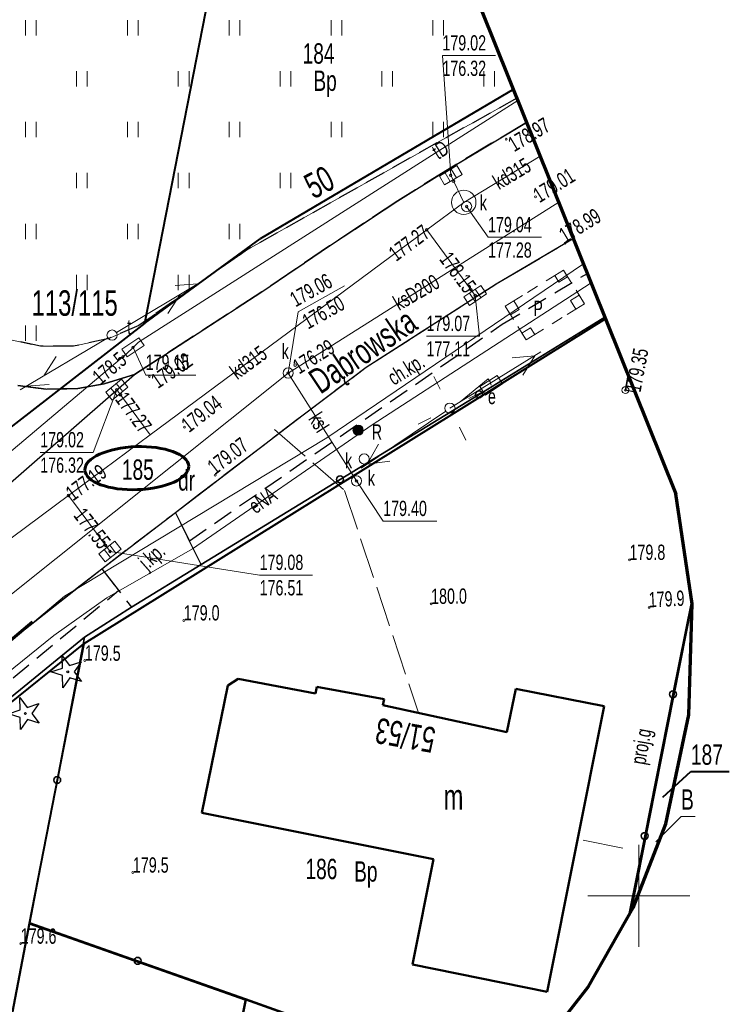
# Model space of a CAD drawing. Header units: metres. Extents: x 7429064 to 7431133, y 5709479 to 5714472.
# Tile 164 of 176: x 7429870 to 7429904, y 5710145 to 5710193. Entities that reach past the tile are written whole.
import ezdxf
from ezdxf.enums import TextEntityAlignment as Align

# ---------------------------------------------------------------- set-up
doc = ezdxf.new("R2010")
doc.units = ezdxf.units.M
for name, pattern in [('1', [0]), ('2_1', [0]), ('2_KTCR02', [1.5, 1, -0.5]), ('2_KTJZ01', [2, 1.5, -0.5]), ('2_KTKR01', [0]), ('2_PTTU', [1.5, 1, -0.5]), ('3_1', [0]), ('3_14', [1, -1]), ('3_EGBU_A', [0]), ('3_KTCR02', [1.5, 1, -0.5]), ('3_KTJZ01', [2, 1.5, -0.5]), ('3_KTKR01', [0]), ('3_PTTU', [1.5, 1, -0.5]), ('4_SUBP02_05', [0]), ('4_SUPE_01', [0]), ('4_SUPG_P_01', [2.5, 2, -0.5]), ('4_SUPK_01', [0]), ('4_SUPK_P_01', [2.5, 2, -0.5]), ('4_SUPT_01', [0]), ('4_SUPW_01', [0]), ('7_1', [0]), ('7_SUBP02_05', [0]), ('7_SUPB_P_01', [2.5, 2, -0.5]), ('7_SUPE_01', [0]), ('7_SUPG_P_01', [2.5, 2, -0.5]), ('7_SUPK_01', [0]), ('7_SUPK_P_01', [2.5, 2, -0.5]), ('7_SUPT_01', [0]), ('7_SUPW_01', [0]), ('ACAD_ISO03W100', [30, 12, -18])]:
    doc.linetypes.add(name, pattern=pattern)
doc.layers.add('_1_Mapa', color=7, linetype='Continuous')
doc.layers.add('_Brudnopis', color=22, linetype='Continuous', lineweight=50, plot=False)
for name, color, linetype, lineweight in [('BUIB_E_T_3', 252, 'Continuous', 15), ('BUIB_E_T_5', 252, 'Continuous', 15), ('BUIB_L_9', 252, 'Continuous', 18), ('BUIB_T_1', 252, 'Continuous', 18), ('DZIAŁKI_ZRID', 5, 'ACAD_ISO03W100', 60), ('EADTD_T_0', 252, 'Continuous', 25), ('EGBB_E_T_0', 252, 'Continuous', 20), ('EGBB_L_0', 252, '3_EGBU_A', 50), ('KRZYZE_L_0', 252, '1', 18), ('KTCR_E_T_1', 252, 'Continuous', 15), ('KTCR_L_1', 252, '2_KTCR02', 30), ('KTJZ_E_T_0', 252, 'Continuous', 15), ('KTJZ_L_0', 252, '2_KTJZ01', 30), ('KTKR_L_0', 252, '2_KTKR01', 30), ('KTOK_L_1', 252, '2_1', 18), ('KTOK_L_4', 252, 'Continuous', 35), ('KTUL_E_T_0', 252, 'Continuous', 25), ('OBOP_T_0', 82, 'Continuous', 30), ('PTTU_L_2', 252, '2_PTTU', 18), ('RTPW_T_0', 252, 'Continuous', 15), ('RTPW_T_1', 252, 'Continuous', 15), ('SUBK_L_0', 252, '4_SUBP02_05', 18), ('SUPE_E_T_3', 252, 'Continuous', 15), ('SUPE_L_3', 252, '4_SUPE_01', 18), ('SUPK_E_T_0', 252, 'Continuous', 15), ('SUPK_E_T_4', 252, 'Continuous', 15), ('SUPK_L_0', 252, '4_SUPK_01', 18), ('SUPK_L_4', 252, '4_SUPK_01', 18), ('SUPP_E_T_3', 252, 'Continuous', 15), ('SUPP_L_3', 252, '4_SUPG_P_01', 18), ('SUPP_L_4', 252, '4_SUPK_P_01', 18), ('SUPT_E_T_0', 252, 'Continuous', 15), ('SUPT_L_0', 252, '4_SUPT_01', 18), ('SUPW_L_0', 252, '4_SUPW_01', 18), ('SUSM_T_0', 252, 'Continuous', 18), ('SUSM_T_3', 252, 'Continuous', 18), ('SUTK_T_0', 252, 'Continuous', 18), ('SUTT_T_0', 252, 'Continuous', 18), ('SUUE_E_T_2', 252, 'Continuous', 15), ('SUUE_T_3', 252, 'Continuous', 18), ('SUUK_E_T_3', 252, 'Continuous', 15), ('SUUK_E_T_9', 252, 'Continuous', 15), ('SUUK_T_0', 252, 'Continuous', 18), ('SUUK_T_2', 252, 'Continuous', 18), ('SUUK_T_4', 252, 'Continuous', 18), ('SUUT_E_T_9', 252, 'Continuous', 15), ('SUUT_T_1', 252, 'Continuous', 18), ('zakres', 252, 'Continuous', 70)]:
    doc.layers.add(name, color=color, linetype=linetype, lineweight=lineweight)
for name, color, linetype, lineweight, true_color in [('DZIALKA_L_0', 7, '1', 40, 0x008000), ('DZIALKA_T_0', 7, 'Continuous', 40, 0x008000), ('UZYTKI_T_0', 7, 'Continuous', 18, 0x008000)]:
    doc.layers.add(name, color=color, linetype=linetype, lineweight=lineweight, true_color=true_color)

# ---------------------------------------------------------------- blocks, each defined once
blk = doc.blocks.new('3_BUIB07_01')
at = {"linetype": 'Continuous'}
for radius in [0.25, 0.225, 0.2, 0.2, 0.175, 0.175, 0.15, 0.15, 0.125, 0.125, 0.1, 0.1, 0.075, 0.075, 0.05, 0.05, 0.025, 0.025, 0.00715, 0.00715]:
    blk.add_circle((0, 0), radius, dxfattribs=at)
blk = doc.blocks.new('3_OBOP01_01')
at = {"linetype": 'Continuous'}
for p, q in [((-0.3012, 0.09375), (-0.4937, 0.6621)), ((-0.4937, 0.6621), (-0.0039, 0.31545)), ((-0.0039, 0.31545), (0.4771, 0.67415)), ((0.4771, 0.67415), (0.2988, 0.1012)), ((-0.78225, -0.26495), (-0.3012, 0.09375)), ((0.2988, 0.1012), (0.7886, -0.24545)), ((-0.18225, -0.2575), (-0.78225, -0.26495)), ((0.01025, -0.82585), (-0.18225, -0.2575)), ((0.1886, -0.2529), (0.01025, -0.82585)), ((0.7886, -0.24545), (0.1886, -0.2529))]:
    blk.add_line(p, q, dxfattribs=at)
blk.add_circle((0, 0), 0.045, dxfattribs=at)
blk = doc.blocks.new('3_PTTU04')
at = {"linetype": 'Continuous'}
for p, q in [((-0.2625, -0.375), (-0.2625, 0.375)), ((0.2625, -0.375), (0.2625, 0.375))]:
    blk.add_line(p, q, dxfattribs=at)
blk = doc.blocks.new('3_RTPW02')
at = {"linetype": 'Continuous'}
blk.add_circle((0, 0), 0.045, dxfattribs=at)
blk = doc.blocks.new('3_RTPW01')
at = {"linetype": 'Continuous'}
blk.add_circle((0, 0), 0.045, dxfattribs=at)
blk = doc.blocks.new('7_SUSM04_01')
at = {"linetype": 'Continuous'}
blk.add_circle((0, 0), 0.25, dxfattribs=at)
blk = doc.blocks.new('7_SUSM01_01')
at = {"linetype": 'Continuous'}
for p, q in [((-0.742, 0.742), (-1.237, 1.237)), ((0.742, 0.742), (1.237, 1.237)), ((-0.742, -0.742), (-1.237, -1.237)), ((0.742, -0.742), (1.237, -1.237))]:
    blk.add_line(p, q, dxfattribs=at)
blk = doc.blocks.new('7_SUPS01_05')
at = {"linetype": 'Continuous'}
blk.add_circle((0, 0), 0.0625, dxfattribs=at)
blk = doc.blocks.new('7_SUPS01_07')
at = {"linetype": 'Continuous'}
blk.add_circle((0, 0), 0.0625, dxfattribs=at)
blk = doc.blocks.new('7_SUUS18_01')
at = {"linetype": 'Continuous'}
for p, q in [((0.5, 0.25), (-0.5, 0.25)), ((-0.5, 0.25), (-0.5, -0.25)), ((0.5, -0.25), (0.5, 0.25)), ((-0.5, -0.25), (0.5, -0.25))]:
    blk.add_line(p, q, dxfattribs=at)
blk = doc.blocks.new('7_SUUS15_05')
at = {"linetype": 'Continuous'}
blk.add_circle((0, 0), 0.25, dxfattribs=at)
blk = doc.blocks.new('7_SUUS22_01')
at = {"linetype": 'Continuous'}
blk.add_circle((0, 0), 0.25, dxfattribs=at)
blk = doc.blocks.new('7_SUUS05')
at = {"linetype": 'Continuous'}
for p, q in [((-0.5, -0.25), (-0.5, 0.25)), ((-0.5, 0.25), (0.5, 0.25)), ((-0.175, 0.25), (-0.175, -0.25)), ((0.175, 0.25), (0.175, -0.25)), ((0.5, 0.25), (0.5, -0.25)), ((0.5, -0.25), (-0.5, -0.25))]:
    blk.add_line(p, q, dxfattribs=at)
blk = doc.blocks.new('7_SUUS15_07B')
at = {"linetype": 'Continuous'}
for p, q in [((0.5, 0.233), (-0.5, 0.233)), ((-0.5, 0.233), (-0.5, -0.233)), ((0.5, -0.233), (0.5, 0.233)), ((-0.5, -0.233), (0.5, -0.233))]:
    blk.add_line(p, q, dxfattribs=at)
blk = doc.blocks.new('X-ref_MDCP_Szara')
at = {"layer": 'BUIB_L_9', "linetype": '3_1'}
for p, q in [((7429895.44, 5710180.194), (7429896.29, 5710180.72)), ((7429895.867, 5710180.453), (7429896.29, 5710180.72)), ((7429896.29, 5710180.72), (7429896.706, 5710180.06)), ((7429896.29, 5710180.72), (7429896.498, 5710180.39)), ((7429896.075, 5710180.123), (7429895.867, 5710180.453)), ((7429896.498, 5710180.39), (7429896.075, 5710180.123)), ((7429894.525, 5710179.628), (7429895.015, 5710179.931)), ((7429896.914, 5710179.73), (7429897.33, 5710179.07)), ((7429893.43, 5710178.95), (7429894.28, 5710179.476)), ((7429893.43, 5710178.95), (7429893.855, 5710179.213)), ((7429893.855, 5710179.213), (7429894.118, 5710178.788)), ((7429896.642, 5710179.233), (7429897.068, 5710179.496)), ((7429896.904, 5710178.808), (7429896.642, 5710179.233)), ((7429897.068, 5710179.496), (7429897.33, 5710179.07)), ((7429893.693, 5710178.525), (7429893.43, 5710178.95)), ((7429893.842, 5710178.29), (7429893.43, 5710178.95)), ((7429894.118, 5710178.788), (7429893.693, 5710178.525)), ((7429897.33, 5710179.07), (7429896.479, 5710178.545)), ((7429897.33, 5710179.07), (7429896.904, 5710178.808)), ((7429896.231, 5710178.393), (7429895.737, 5710178.087)), ((7429894.46, 5710177.3), (7429894.048, 5710177.96)), ((7429894.254, 5710177.63), (7429894.678, 5710177.895)), ((7429895.311, 5710177.825), (7429894.46, 5710177.3)), ((7429894.678, 5710177.895), (7429894.884, 5710177.565)), ((7429894.46, 5710177.3), (7429894.254, 5710177.63)), ((7429894.884, 5710177.565), (7429894.46, 5710177.3))]:
    blk.add_line(p, q, dxfattribs=at)
at = {"layer": 'DZIALKA_L_0', "linetype": '1'}
for p, q in [((7429875.74, 5710178.12), (7429879.7, 5710198.37)), ((7429893.854, 5710189.61), (7429881.41, 5710182.26)), ((7429875.74, 5710178.12), (7429881.41, 5710182.26)), ((7429898.391, 5710178.346), (7429872.74, 5710162.37)), ((7429875.74, 5710178.12), (7429856.42, 5710163.13)), ((7429899.623, 5710149.249), (7429902.616, 5710164.38)), ((7429838.22, 5710134.56), (7429872.74, 5710162.37)), ((7429872.74, 5710162.37), (7429870.06, 5710148.64)), ((7429870.06, 5710148.64), (7429865.3, 5710123.76)), ((7429870.06, 5710148.64), (7429880.69, 5710144.89)), ((7429880.69, 5710144.89), (7429877.202, 5710126.732)), ((7429891.29, 5710141.13), (7429880.69, 5710144.89))]:
    blk.add_line(p, q, dxfattribs=at)
at = {"layer": 'DZIALKA_T_0', "linetype": 'Continuous'}
for p, q in [((7429901.174, 5710154.842), (7429902.559, 5710156.098)), ((7429902.559, 5710156.098), (7429904.441, 5710156.098))]:
    blk.add_line(p, q, dxfattribs=at)
at = {"layer": 'EGBB_L_0', "linetype": '3_EGBU_A'}
for p, q in [((7429880.32, 5710160.65), (7429879.82, 5710160.32)), ((7429884.12, 5710159.94), (7429880.32, 5710160.65)), ((7429879.82, 5710160.32), (7429878.54, 5710154.08)), ((7429884.19, 5710160.26), (7429884.12, 5710159.94)), ((7429887.49, 5710159.65), (7429884.19, 5710160.26)), ((7429887.494, 5710159.653), (7429884.19, 5710160.26)), ((7429893.95, 5710160.16), (7429893.52, 5710158.04)), ((7429898.29, 5710159.31), (7429893.95, 5710160.16)), ((7429887.494, 5710159.653), (7429887.43, 5710159.36)), ((7429887.49, 5710159.65), (7429887.43, 5710159.36)), ((7429893.52, 5710158.04), (7429887.43, 5710159.36)), ((7429895.5, 5710145.29), (7429898.29, 5710159.31)), ((7429878.54, 5710154.08), (7429889.91, 5710151.79)), ((7429889.91, 5710151.79), (7429888.89, 5710146.62)), ((7429888.89, 5710146.62), (7429895.5, 5710145.29))]:
    blk.add_line(p, q, dxfattribs=at)
at = {"layer": 'KRZYZE_L_0', "linetype": '1'}
for p, q in [((7429900, 5710147.5), (7429900, 5710152.5)), ((7429897.5, 5710150), (7429902.5, 5710150))]:
    blk.add_line(p, q, dxfattribs=at)
at = {"layer": 'KTCR_L_1', "linetype": '3_KTCR02'}
for p, q in [((7429894.006, 5710189.171), (7429880.785, 5710181.74)), ((7429890.731, 5710185.731), (7429894.487, 5710187.976)), ((7429888.163, 5710184.128), (7429890.731, 5710185.731)), ((7429884.815, 5710181.914), (7429888.163, 5710184.128)), ((7429896.38, 5710182.04), (7429896.78, 5710182.274)), ((7429880.785, 5710181.74), (7429875.448, 5710178.004)), ((7429881.477, 5710179.651), (7429884.815, 5710181.914)), ((7429892.99, 5710180.05), (7429896.38, 5710182.04)), ((7429893.29, 5710178.063), (7429897.469, 5710180.559)), ((7429886.61, 5710175.95), (7429892.99, 5710180.05)), ((7429875.231, 5710175.594), (7429881.477, 5710179.651)), ((7429875.448, 5710178.004), (7429873.969, 5710177.362)), ((7429877.925, 5710167.433), (7429893.29, 5710178.063)), ((7429870.609, 5710176.989), (7429869.219, 5710177.287)), ((7429873.969, 5710177.362), (7429872.239, 5710176.981)), ((7429872.239, 5710176.981), (7429870.609, 5710176.989)), ((7429883.51, 5710173.62), (7429886.61, 5710175.95)), ((7429873.741, 5710175.142), (7429875.231, 5710175.594)), ((7429869.501, 5710175.058), (7429870.901, 5710174.869)), ((7429870.901, 5710174.869), (7429872.441, 5710174.911)), ((7429872.441, 5710174.911), (7429873.741, 5710175.142)), ((7429877.238, 5710168.825), (7429883.51, 5710173.62)), ((7429877.925, 5710167.433), (7429877.238, 5710168.825)), ((7429864.71, 5710159.04), (7429873.621, 5710166.061)), ((7429873.621, 5710166.061), (7429874.45, 5710164.99)), ((7429865.81, 5710157.84), (7429874.45, 5710164.99))]:
    blk.add_line(p, q, dxfattribs=at)
at = {"layer": 'KTJZ_L_0', "linetype": '3_KTJZ01'}
for p, q in [((7429894.487, 5710187.976), (7429890.731, 5710185.731)), ((7429890.731, 5710185.731), (7429888.163, 5710184.128)), ((7429888.163, 5710184.128), (7429884.815, 5710181.914)), ((7429896.38, 5710182.04), (7429896.78, 5710182.274)), ((7429884.815, 5710181.914), (7429881.477, 5710179.651)), ((7429892.99, 5710180.05), (7429896.38, 5710182.04)), ((7429886.61, 5710175.95), (7429892.99, 5710180.05)), ((7429881.477, 5710179.651), (7429875.231, 5710175.594)), ((7429883.51, 5710173.62), (7429886.61, 5710175.95)), ((7429875.231, 5710175.594), (7429873.741, 5710175.142)), ((7429899.34, 5710174.83), (7429899.479, 5710175.561)), ((7429870.901, 5710174.869), (7429869.501, 5710175.058)), ((7429872.441, 5710174.911), (7429870.901, 5710174.869)), ((7429873.741, 5710175.142), (7429872.441, 5710174.911)), ((7429899.81, 5710174.737), (7429899.34, 5710174.83)), ((7429877.238, 5710168.825), (7429883.51, 5710173.62)), ((7429873.621, 5710166.061), (7429877.238, 5710168.825)), ((7429878.501, 5710166.266), (7429877.238, 5710168.825)), ((7429875.083, 5710164.172), (7429878.501, 5710166.266)), ((7429864.71, 5710159.04), (7429873.621, 5710166.061)), ((7429873.621, 5710166.061), (7429875.083, 5710164.172))]:
    blk.add_line(p, q, dxfattribs=at)
at = {"layer": 'KTJZ_L_0', "linetype": '3_14'}
blk.add_line((7429866.019, 5710167.553), (7429875.231, 5710175.594), dxfattribs=at)
at = {"layer": 'KTKR_L_0', "linetype": '3_KTKR01'}
for p, q in [((7429890.731, 5710185.731), (7429894.487, 5710187.976)), ((7429888.163, 5710184.128), (7429890.731, 5710185.731)), ((7429884.815, 5710181.914), (7429888.163, 5710184.128)), ((7429896.38, 5710182.04), (7429896.78, 5710182.274)), ((7429881.477, 5710179.651), (7429884.815, 5710181.914)), ((7429892.99, 5710180.05), (7429896.38, 5710182.04)), ((7429886.61, 5710175.95), (7429892.99, 5710180.05)), ((7429875.231, 5710175.594), (7429881.477, 5710179.651)), ((7429883.51, 5710173.62), (7429886.61, 5710175.95)), ((7429873.741, 5710175.142), (7429875.231, 5710175.594)), ((7429869.501, 5710175.058), (7429870.901, 5710174.869)), ((7429870.901, 5710174.869), (7429872.441, 5710174.911)), ((7429872.441, 5710174.911), (7429873.741, 5710175.142)), ((7429877.238, 5710168.825), (7429883.51, 5710173.62)), ((7429873.621, 5710166.061), (7429877.238, 5710168.825)), ((7429864.71, 5710159.04), (7429873.621, 5710166.061))]:
    blk.add_line(p, q, dxfattribs=at)
at = {"layer": 'KTOK_L_1'}
blk.add_line((7429899.81, 5710174.737), (7429899.34, 5710174.83), dxfattribs=at)
blk.add_circle((7429899.34, 5710174.83), 0.17, dxfattribs=at)
at = {"layer": 'KTOK_L_4'}
for p, q in [((7429892.154, 5710174.622), (7429898.335, 5710178.405)), ((7429899.478, 5710175.563), (7429899.34, 5710174.83)), ((7429885.327, 5710170.444), (7429892.154, 5710174.622)), ((7429878.501, 5710166.266), (7429885.327, 5710170.444)), ((7429875.083, 5710164.172), (7429878.501, 5710166.266)), ((7429901.674, 5710159.894), (7429902.596, 5710164.515)), ((7429872.78, 5710162.7), (7429875.083, 5710164.172)), ((7429872.78, 5710162.7), (7429867.198, 5710158.156)), ((7429871.435, 5710155.685), (7429872.78, 5710162.7)), ((7429900.286, 5710152.936), (7429901.674, 5710159.894)), ((7429870.09, 5710148.67), (7429871.435, 5710155.685)), ((7429899.511, 5710149.052), (7429900.286, 5710152.936)), ((7429868.745, 5710141.695), (7429870.09, 5710148.67)), ((7429870.09, 5710148.67), (7429875.385, 5710146.805)), ((7429875.385, 5710146.805), (7429880.68, 5710144.94)), ((7429880.68, 5710144.94), (7429879.21, 5710137.345)), ((7429880.68, 5710144.94), (7429885.91, 5710143.085))]:
    blk.add_line(p, q, dxfattribs=at)
for centre in [(7429892.154, 5710174.622), (7429885.327, 5710170.444), (7429901.674, 5710159.894), (7429871.435, 5710155.685), (7429900.286, 5710152.936), (7429875.385, 5710146.805)]:
    blk.add_circle(centre, 0.17, dxfattribs=at)
at = {"layer": 'PTTU_L_2', "linetype": '3_PTTU'}
for p, q in [((7429880.785, 5710181.74), (7429894.006, 5710189.171)), ((7429875.448, 5710178.004), (7429880.785, 5710181.74)), ((7429873.969, 5710177.362), (7429875.448, 5710178.004)), ((7429869.219, 5710177.287), (7429870.609, 5710176.989)), ((7429872.239, 5710176.981), (7429873.969, 5710177.362)), ((7429870.609, 5710176.989), (7429872.239, 5710176.981))]:
    blk.add_line(p, q, dxfattribs=at)
at = {"layer": 'SUBK_L_0', "linetype": '7_SUBP02_05'}
blk.add_circle((7429891.4, 5710184.05), 0.6, dxfattribs=at)
at = {"layer": 'SUPE_L_3', "linetype": '7_SUPE_01'}
for p, q in [((7429886.894, 5710173.126), (7429897.608, 5710180.067)), ((7429897.608, 5710180.067), (7429897.655, 5710180.097)), ((7429895.183, 5710176.705), (7429890.933, 5710174.072)), ((7429894.886, 5710176.52), (7429893.772, 5710176.419)), ((7429894.886, 5710176.52), (7429894.299, 5710175.569)), ((7429891.22, 5710174.25), (7429892.6, 5710175.38)), ((7429892.6, 5710175.38), (7429892.69, 5710175.23)), ((7429892.69, 5710175.23), (7429892.75, 5710175.07)), ((7429890.72, 5710173.94), (7429891.22, 5710174.25)), ((7429886.37, 5710171), (7429890.513, 5710173.8)), ((7429878.08, 5710167.036), (7429886.894, 5710173.126)), ((7429886.66, 5710171.196), (7429887.209, 5710172.171)), ((7429886.66, 5710171.196), (7429887.769, 5710171.342)), ((7429873.872, 5710164.631), (7429878.08, 5710167.036)), ((7429871.274, 5710162.778), (7429873.872, 5710164.631)), ((7429865.029, 5710157.751), (7429871.274, 5710162.778))]:
    blk.add_line(p, q, dxfattribs=at)
at = {"layer": 'SUPK_L_0', "linetype": '7_SUPK_01'}
for p, q in [((7429891.4, 5710184.05), (7429895.157, 5710186.31)), ((7429891.4, 5710184.05), (7429890.76, 5710185.38)), ((7429889.58, 5710182.7), (7429891.4, 5710184.05)), ((7429876, 5710172.63), (7429889.58, 5710182.7)), ((7429891.96, 5710179.48), (7429889.58, 5710182.7)), ((7429874.36, 5710174.85), (7429876, 5710172.63)), ((7429871.99, 5710169.66), (7429876, 5710172.63)), ((7429865.13, 5710164.57), (7429871.99, 5710169.66)), ((7429874.03, 5710166.91), (7429871.99, 5710169.66))]:
    blk.add_line(p, q, dxfattribs=at)
at = {"layer": 'SUPK_L_0', "linetype": '7_1'}
for p, q in [((7429891.4, 5710184.05), (7429895.157, 5710186.31)), ((7429891.4, 5710184.05), (7429890.76, 5710185.38)), ((7429889.58, 5710182.7), (7429891.4, 5710184.05)), ((7429876, 5710172.63), (7429889.58, 5710182.7)), ((7429891.96, 5710179.48), (7429889.58, 5710182.7)), ((7429874.36, 5710174.85), (7429876, 5710172.63)), ((7429871.99, 5710169.66), (7429876, 5710172.63)), ((7429865.13, 5710164.57), (7429871.99, 5710169.66)), ((7429874.03, 5710166.91), (7429871.99, 5710169.66))]:
    blk.add_line(p, q, dxfattribs=at)
at = {"layer": 'SUPK_L_4', "linetype": '7_SUPK_01'}
for p, q in [((7429882.78, 5710175.67), (7429896.061, 5710184.062)), ((7429846.35, 5710146.57), (7429882.78, 5710175.67)), ((7429882.78, 5710175.67), (7429886.13, 5710170.37))]:
    blk.add_line(p, q, dxfattribs=at)
at = {"layer": 'SUPK_L_4', "linetype": '7_1'}
for p, q in [((7429882.78, 5710175.67), (7429896.061, 5710184.062)), ((7429846.35, 5710146.57), (7429882.78, 5710175.67)), ((7429882.78, 5710175.67), (7429886.13, 5710170.37))]:
    blk.add_line(p, q, dxfattribs=at)
at = {"layer": 'SUPP_L_3', "linetype": '7_SUPG_P_01'}
blk.add_line((7429899.22, 5710152.34), (7429896.991, 5710152.781), dxfattribs=at)
at = {"layer": 'SUPP_L_3', "linetype": '7_SUPB_P_01'}
blk.add_line((7429899.22, 5710152.34), (7429896.991, 5710152.781), dxfattribs=at)
at = {"layer": 'SUPP_L_4', "linetype": '7_SUPK_P_01'}
for p, q in [((7429882.1, 5710172.9), (7429885.55, 5710169.9)), ((7429885.55, 5710169.9), (7429889.173, 5710158.982))]:
    blk.add_line(p, q, dxfattribs=at)
at = {"layer": 'SUPP_L_4', "linetype": '7_SUPB_P_01'}
for p, q in [((7429882.1, 5710172.9), (7429885.55, 5710169.9)), ((7429885.55, 5710169.9), (7429889.173, 5710158.982))]:
    blk.add_line(p, q, dxfattribs=at)
at = {"layer": 'SUPT_L_0', "linetype": '7_SUPT_01'}
for p, q in [((7429875.43, 5710177.19), (7429894.053, 5710189.055)), ((7429874.343, 5710177.661), (7429878.637, 5710180.222)), ((7429877.222, 5710179.96), (7429878.337, 5710180.043)), ((7429876.875, 5710178.589), (7429877.478, 5710179.531)), ((7429869.618, 5710174.847), (7429873.914, 5710177.405)), ((7429874.83, 5710176.61), (7429875.16, 5710176.93)), ((7429875.16, 5710176.93), (7429875.43, 5710177.19)), ((7429846.61, 5710152.83), (7429874.83, 5710176.61)), ((7429870.778, 5710175.538), (7429871.381, 5710176.479)), ((7429869.918, 5710175.026), (7429871.033, 5710175.108))]:
    blk.add_line(p, q, dxfattribs=at)
at = {"layer": 'SUPW_L_0', "linetype": '7_SUPW_01'}
for p, q in [((7429884.67, 5710172.49), (7429897.279, 5710181.032)), ((7429871.79, 5710164.72), (7429884.67, 5710172.49)), ((7429860.36, 5710155.04), (7429871.79, 5710164.72))]:
    blk.add_line(p, q, dxfattribs=at)
at = {"layer": 'SUPW_L_0', "linetype": '7_1'}
for p, q in [((7429897.279, 5710181.032), (7429884.67, 5710172.49)), ((7429884.67, 5710172.49), (7429871.79, 5710164.72)), ((7429871.79, 5710164.72), (7429860.36, 5710155.04))]:
    blk.add_line(p, q, dxfattribs=at)
at = {"layer": 'SUTK_T_0', "linetype": 'Continuous'}
for p, q in [((7429890.76, 5710185.38), (7429890.349, 5710191.257)), ((7429890.349, 5710191.257), (7429892.955, 5710191.257)), ((7429891.54, 5710183.85), (7429892.592, 5710182.333)), ((7429892.592, 5710182.333), (7429895.225, 5710182.333)), ((7429883.264, 5710178.671), (7429885.538, 5710179.945)), ((7429891.96, 5710179.48), (7429892.174, 5710177.482)), ((7429882.78, 5710175.67), (7429883.264, 5710178.671)), ((7429889.568, 5710177.482), (7429892.174, 5710177.482)), ((7429874.36, 5710174.85), (7429873.208, 5710171.771)), ((7429870.602, 5710171.771), (7429873.208, 5710171.771)), ((7429886.13, 5710170.37), (7429887.442, 5710168.398)), ((7429887.442, 5710168.398), (7429890.075, 5710168.398)), ((7429874.03, 5710166.91), (7429881.374, 5710165.749)), ((7429881.374, 5710165.749), (7429883.979, 5710165.749))]:
    blk.add_line(p, q, dxfattribs=at)
at = {"layer": 'SUTT_T_0', "linetype": 'Continuous'}
for p, q in [((7429875.16, 5710176.93), (7429875.78, 5710175.57)), ((7429875.78, 5710175.57), (7429878.25, 5710175.57))]:
    blk.add_line(p, q, dxfattribs=at)
at = {"layer": 'UZYTKI_T_0', "linetype": 'Continuous'}
for p, q in [((7429900.834, 5710152.656), (7429902.075, 5710153.894)), ((7429902.075, 5710153.894), (7429902.762, 5710153.894))]:
    blk.add_line(p, q, dxfattribs=at)
at = {"layer": 'zakres', "linetype": 'Continuous', "lineweight": 70, "flags": 128}
for points in [[(7429879.97, 5710224.078), (7429901.822, 5710169.735)], [(7429894.812, 5710142.052), (7429897.529, 5710145.552), (7429899.713, 5710149.408), (7429901.318, 5710153.538), (7429902.453, 5710158.878), (7429902.623, 5710164.334), (7429901.822, 5710169.735)]]:
    blk.add_lwpolyline(points, dxfattribs=at)
at = {"layer": 'BUIB_T_1'}
blk.add_blockref('3_BUIB07_01', (7429886.21, 5710172.86), dxfattribs=at)
at = {"layer": 'OBOP_T_0', "rotation": 269.9999974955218}
for p in [(7429871.95, 5710161), (7429869.87, 5710158.95)]:
    blk.add_blockref('3_OBOP01_01', p, dxfattribs=at)
at = {"layer": 'PTTU_L_2'}
for p in [(7429870.145, 5710192.621), (7429875.145, 5710192.621), (7429880.145, 5710192.621), (7429885.145, 5710192.621), (7429890.145, 5710192.621), (7429872.645, 5710190.121), (7429877.645, 5710190.121), (7429882.645, 5710190.121), (7429887.645, 5710190.121), (7429892.645, 5710190.121), (7429870.145, 5710187.621), (7429875.145, 5710187.621), (7429880.145, 5710187.621), (7429885.145, 5710187.621), (7429890.145, 5710187.621), (7429872.645, 5710185.121), (7429877.645, 5710185.121), (7429882.645, 5710185.121), (7429870.145, 5710182.621), (7429875.145, 5710182.621), (7429880.145, 5710182.621), (7429872.645, 5710180.121), (7429877.645, 5710180.121), (7429870.145, 5710177.621)]:
    blk.add_blockref('3_PTTU04', p, dxfattribs=at)
at = {"layer": 'RTPW_T_0'}
for p in [(7429899.54, 5710166.49), (7429889.8, 5710164.33), (7429900.5, 5710164.16), (7429877.65, 5710163.52), (7429872.79, 5710161.55), (7429875.15, 5710151.14), (7429869.64, 5710147.65)]:
    blk.add_blockref('3_RTPW01', p, dxfattribs=at)
at = {"layer": 'RTPW_T_1'}
for p in [(7429893.49, 5710187.15), (7429894.92, 5710184.32), (7429896.38, 5710182.04), (7429875.96, 5710175.5), (7429899.34, 5710174.83), (7429877.68, 5710173.01), (7429879.19, 5710170.65)]:
    blk.add_blockref('3_RTPW02', p, dxfattribs=at)
at = {"layer": 'SUSM_T_0', "rotation": 71.8200028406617}
blk.add_blockref('7_SUSM01_01', (7429890.72, 5710173.94), dxfattribs=at)
at = {"layer": 'SUSM_T_3'}
blk.add_blockref('7_SUSM04_01', (7429874.129, 5710177.533), dxfattribs=at)
at = {"layer": 'SUSM_T_3', "rotation": 259.5899968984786}
blk.add_blockref('7_SUSM04_01', (7429890.72, 5710173.94), dxfattribs=at)
at = {"layer": 'SUTK_T_0'}
for p in [(7429890.76, 5710185.38), (7429890.898, 5710185.093), (7429891.54, 5710183.85), (7429889.58, 5710182.7), (7429891.757, 5710179.755), (7429891.96, 5710179.48), (7429883.124, 5710176.06), (7429882.78, 5710175.67), (7429874.36, 5710174.85), (7429874.548, 5710174.596), (7429886.13, 5710170.37), (7429871.99, 5710169.66), (7429873.816, 5710167.198), (7429874.03, 5710166.91)]:
    blk.add_blockref('7_SUPS01_05', p, dxfattribs=at)
at = {"layer": 'SUTT_T_0'}
for p in [(7429875.16, 5710176.93), (7429874.669, 5710176.474)]:
    blk.add_blockref('7_SUPS01_07', p, dxfattribs=at)
at = {"layer": 'SUUE_T_3', "rotation": 32.98808246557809}
blk.add_blockref('7_SUUS18_01', (7429892.75, 5710175.07), dxfattribs=at)
at = {"layer": 'SUUK_T_0'}
for p, rotation in [((7429890.76, 5710185.38), 31.24938951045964), ((7429891.96, 5710179.48), 34.44102762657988), ((7429874.36, 5710174.85), 39.53047478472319), ((7429874.03, 5710166.91), 38.09304781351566)]:
    blk.add_blockref('7_SUUS05', p, dxfattribs=dict(at, rotation=rotation))
at = {"layer": 'SUUK_T_2', "rotation": 269.9999974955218}
for p in [(7429882.78, 5710175.67), (7429886.51, 5710171.45)]:
    blk.add_blockref('7_SUUS15_05', p, dxfattribs=at)
at = {"layer": 'SUUK_T_4'}
for p in [(7429891.54, 5710183.85), (7429886.13, 5710170.37)]:
    blk.add_blockref('7_SUUS22_01', p, dxfattribs=at)
at = {"layer": 'SUUT_T_1', "rotation": 33.90999407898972}
blk.add_blockref('7_SUUS15_07B', (7429875.16, 5710176.93), dxfattribs=at)
at = {"layer": 'BUIB_E_T_3', "width": 0.7}
blk.add_text('R', height=0.75, dxfattribs=at).set_placement((7429886.881, 5710172.397))
at = {"layer": 'BUIB_E_T_5', "width": 0.7}
blk.add_text('P', height=0.75, dxfattribs=at).set_placement((7429895.052, 5710178.84), align=Align.MIDDLE)
at = {"layer": 'DZIALKA_T_0', "width": 0.7}
for s, p in [('184', (7429883.49, 5710191.86)), ('185', (7429874.614, 5710171.425)), ('187', (7429902.559, 5710157.431)), ('186', (7429883.63, 5710151.816))]:
    blk.add_text(s, height=1, dxfattribs=at).set_placement(p, align=Align.TOP_LEFT)
at = {"layer": 'EADTD_T_0', "width": 0.7}
for s, rotation, p in [('50', 27.9795, (7429884.594, 5710184.49)), ('51/53', 169.9089, (7429888.64, 5710158.493))]:
    blk.add_text(s, height=1.25, rotation=rotation, dxfattribs=at).set_placement(p, align=Align.CENTER)
blk.add_text('113/115', height=1.25, dxfattribs=at).set_placement((7429872.293, 5710178.481), align=Align.CENTER)
at = {"layer": 'EGBB_E_T_0', "width": 0.7}
blk.add_text('m', height=1.25, dxfattribs=at).set_placement((7429890.896, 5710154.854), align=Align.MIDDLE)
at = {"layer": 'KTCR_E_T_1', "width": 0.7}
blk.add_text('ch.kp.', height=0.75, rotation=31.5891, dxfattribs=at).set_placement((7429888.616, 5710175.767), align=Align.MIDDLE)
at = {"layer": 'KTJZ_E_T_0', "width": 0.7}
blk.add_text('j.kp.', height=0.75, rotation=41.4237, dxfattribs=at).set_placement((7429876.143, 5710166.602), align=Align.MIDDLE)
at = {"layer": 'KTUL_E_T_0', "width": 0.7}
blk.add_text('Dąbrowska', height=1.25, rotation=33.9266, dxfattribs=at).set_placement((7429886.527, 5710176.626), align=Align.MIDDLE)
at = {"layer": 'RTPW_T_0', "width": 0.7}
for s, rotation, p in [('179.8', 0.1567, (7429899.54, 5710166.49)), ('180.0', 0.4546, (7429889.8, 5710164.33)), ('179.9', 2.7818, (7429900.5, 5710164.16)), ('179.0', 359.9218, (7429877.65, 5710163.52)), ('179.5', 359.4682, (7429872.79, 5710161.55)), ('179.5', 359.7804, (7429875.15, 5710151.14)), ('179.6', 359.7631, (7429869.64, 5710147.65))]:
    blk.add_text(s, height=0.75, rotation=rotation, dxfattribs=at).set_placement(p)
at = {"layer": 'RTPW_T_1', "width": 0.7}
for s, rotation, p in [('178.97', 30.9568, (7429893.49, 5710187.15)), ('179.35', 79.2326, (7429899.34, 5710174.83)), ('179.02', 34.5016, (7429875.96, 5710175.5))]:
    blk.add_text(s, height=0.75, rotation=rotation, dxfattribs=at).set_placement(p, align=Align.TOP_LEFT)
for s, rotation, p in [('179.01', 32.1086, (7429894.92, 5710184.32)), ('179.04', 37.9872, (7429877.68, 5710173.01))]:
    blk.add_text(s, height=0.75, rotation=rotation, dxfattribs=at).set_placement(p, align=Align.MIDDLE_LEFT)
for s, rotation, p in [('178.99', 31.2398, (7429896.38, 5710182.04)), ('179.07', 37.6992, (7429879.19, 5710170.65))]:
    blk.add_text(s, height=0.75, rotation=rotation, dxfattribs=at).set_placement(p)
at = {"layer": 'SUPE_E_T_3', "width": 0.7}
blk.add_text('eNA', height=0.75, rotation=34.6405, dxfattribs=at).set_placement((7429881.527, 5710169.418), align=Align.MIDDLE)
at = {"layer": 'SUPK_E_T_0', "width": 0.7}
for rotation, p in [(31.0276, (7429893.754, 5710185.475)), (36.5581, (7429880.816, 5710176.202))]:
    blk.add_text('kd315', height=0.75, rotation=rotation, dxfattribs=at).set_placement(p, align=Align.MIDDLE)
at = {"layer": 'SUPK_E_T_4', "width": 0.7}
for s, rotation, p in [('ksD200', 30.0136, (7429889.063, 5710179.648)), ('ksI', 302.296, (7429884.311, 5710173.248))]:
    blk.add_text(s, height=0.75, rotation=rotation, dxfattribs=at).set_placement(p, align=Align.MIDDLE)
at = {"layer": 'SUPP_E_T_3', "width": 0.7}
blk.add_text('proj.g', height=0.75, rotation=80.0653, dxfattribs=at).set_placement((7429900.194, 5710157.317), align=Align.MIDDLE)
at = {"layer": 'SUPT_E_T_0', "width": 0.7}
blk.add_text('tD', height=0.75, rotation=32.5025, dxfattribs=at).set_placement((7429890.248, 5710186.631), align=Align.MIDDLE)
at = {"layer": 'SUTK_T_0', "width": 0.7}
for s, p in [('179.02', (7429890.349, 5710192.257)), ('176.32', (7429890.349, 5710191.007)), ('179.04', (7429892.592, 5710183.333)), ('177.28', (7429892.592, 5710182.083)), ('179.07', (7429889.568, 5710178.482)), ('177.11', (7429889.568, 5710177.232)), ('179.02', (7429870.602, 5710172.771)), ('176.32', (7429870.602, 5710171.521)), ('179.08', (7429881.374, 5710166.749)), ('176.51', (7429881.374, 5710165.499))]:
    blk.add_text(s, height=0.75, dxfattribs=at).set_placement(p, align=Align.TOP_LEFT)
for s, rotation, p in [('177.27', 36.5665, (7429889.58, 5710182.7)), ('178.15', 306.8076, (7429891.757, 5710179.755)), ('177.55', 307.8899, (7429873.816, 5710167.198))]:
    blk.add_text(s, height=0.75, rotation=rotation, dxfattribs=at).set_placement(p, align=Align.MIDDLE_RIGHT)
for s, p in [('179.06', (7429882.776, 5710179.544)), ('176.50', (7429883.387, 5710178.453))]:
    blk.add_text(s, height=0.75, rotation=29.258, dxfattribs=at).set_placement(p, align=Align.TOP_LEFT)
for s, rotation, p in [('176.29', 32.03, (7429883.118, 5710175.907)), ('177.27', 306.4547, (7429874.548, 5710174.596)), ('177.19', 36.5254, (7429871.99, 5710169.66))]:
    blk.add_text(s, height=0.75, rotation=rotation, dxfattribs=at).set_placement(p, align=Align.MIDDLE_LEFT)
blk.add_text('179.40', height=0.75, dxfattribs=at).set_placement((7429887.442, 5710168.648))
at = {"layer": 'SUTT_T_0', "width": 0.7}
blk.add_text('178.5', height=0.75, rotation=40.12, dxfattribs=at).set_placement((7429874.669, 5710176.474), align=Align.MIDDLE_RIGHT)
blk.add_text('179.15', height=0.75, dxfattribs=at).set_placement((7429875.78, 5710176.57), align=Align.TOP_LEFT)
at = {"layer": 'SUUE_E_T_2', "width": 0.7}
blk.add_text('e', height=0.75, dxfattribs=at).set_placement((7429892.587, 5710174.143))
at = {"layer": 'SUUK_E_T_3', "width": 0.7}
for p in [(7429892.189, 5710183.653), (7429886.69, 5710170.13)]:
    blk.add_text('k', height=0.75, dxfattribs=at).set_placement(p)
at = {"layer": 'SUUK_E_T_9', "width": 0.7}
blk.add_text('k', height=0.75, dxfattribs=at).set_placement((7429882.46, 5710177.11), align=Align.TOP_LEFT)
blk.add_text('k', height=0.75, rotation=359.55, dxfattribs=at).set_placement((7429885.57, 5710171.74), align=Align.TOP_LEFT)
at = {"layer": 'SUUT_E_T_9', "width": 0.7}
blk.add_text('t', height=0.75, dxfattribs=at).set_placement((7429874.87, 5710178.32), align=Align.TOP_LEFT)
at = {"layer": 'UZYTKI_T_0', "width": 0.7}
for s, p in [('Bp', (7429884.019, 5710190.522)), ('dr', (7429877.374, 5710170.896)), ('B', (7429902.075, 5710155.227)), ('Bp', (7429886.018, 5710151.693))]:
    blk.add_text(s, height=1, dxfattribs=at).set_placement(p, align=Align.TOP_LEFT)

msp = doc.modelspace()

# ---------------------------------------------------------------- linework, layer by layer
at = {"layer": '_Brudnopis', "flags": 128}
msp.add_lwpolyline([(7429504.409, 5709851.907), (7429716.775, 5710033.663), (7429870.21, 5710163.471)], dxfattribs=at)
at = {"layer": 'DZIAŁKI_ZRID'}
msp.add_ellipse((7429875.344, 5710170.998, -77.987), major_axis=(2.55, 0.092), ratio=0.413943, dxfattribs=at)

# ---------------------------------------------------------------- block references
at = {"layer": '_1_Mapa'}
msp.add_blockref('X-ref_MDCP_Szara', (0, 0), dxfattribs=at)

doc.saveas('drawing.dxf')
